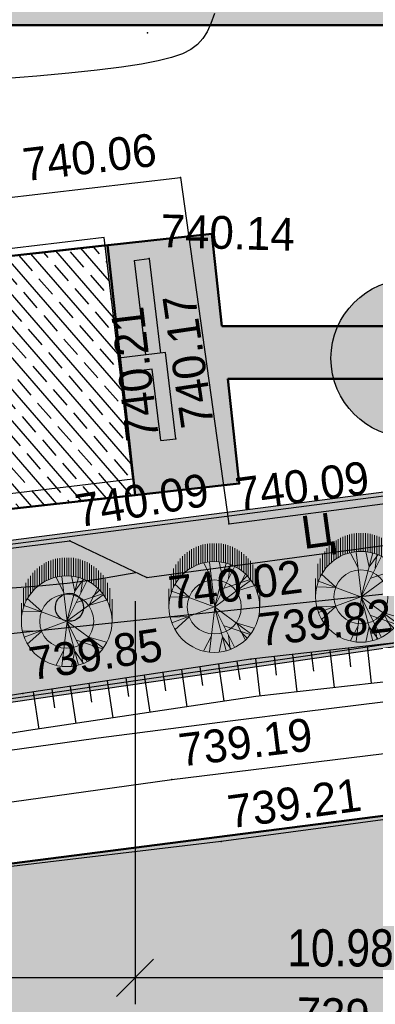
# Model space of a CAD drawing. Header units: millimetres. Extents: x -257011 to 237647566, y 2784933 to 6706507.
# Tile 114 of 256: x 9243013 to 9252506, y 5139891 to 5166128. Entities that reach past the tile are written whole.
import ezdxf

# ---------------------------------------------------------------- set-up
doc = ezdxf.new("R2010")
doc.units = ezdxf.units.MM
doc.header["$LTSCALE"] = 1000
doc.header["$PDMODE"] = 32
doc.header["$PDSIZE"] = 0.3
for name, pattern in [('Д_ТРОТ_ТРУБА', [3, 1.5, -1.5]), ('ДОРОГИ_СТРОЯЩ', [9, 8, -1]), ('ОТКОС_НИЗ', [1.2, 0.2, -1])]:
    doc.linetypes.add(name, pattern=pattern)
for name, color, linetype in [('(004) Точки рельефа', 7, 'Continuous'), ('(007) Здания', 7, 'Continuous'), ('(014) Водопровод', 5, 'ИК_Водопровод -------в--------'), ('(025) Дорога', 7, 'Continuous'), ('(031) Горизонтали', 42, 'Continuous'), ('(035) Откосы', 7, 'Continuous'), ('(038) Деревья', 7, 'Continuous'), ('(040) Ограда', 7, 'Continuous'), ('TREE', 74, 'Continuous')]:
    doc.layers.add(name, color=color, linetype=linetype)
doc.layers.add('(032) Горизонтали утолщенные', color=32, linetype='Continuous', lineweight=30)
doc.layers.add('Ф А С А Д', color=250, linetype='Continuous', lineweight=15)
doc.styles.add('ATTR', font='romans.shx', dxfattribs={"width": 0.8, "height": 0.470416})
doc.styles.add('BM-431', font='txt')
doc.styles.add('D-431', font='txt', dxfattribs={"width": 2})
doc.styles.get("Standard").update_dxf_attribs({"font": 'ARIALN.TTF'})
doc.linetypes.add('KANALIS_K', pattern='A,1,["<",Standard,S=1.8,R=0,X=-0.9,Y=-0.9],3,-1,["К",Standard,S=1.8,R=0,X=-0.9,Y=-0.9],-1,10', length=16)
doc.linetypes.add('ИК_Водопровод -------в--------', pattern='A,9,-0.6,["В",Standard,S=1.2,R=0,X=0,Y=-0.6],-1.2', length=10.8)
doc.linetypes.add('ОГРАДА_БЕТ', pattern='A,4,["|",Standard,S=0.8,R=0,X=0,Y=-0.8],4', length=8)
doc.dimstyles.new('ISO-25_WS', dxfattribs={"dimscale": 141.414141, "dimtxt": 7, "dimasz": 7, "dimexe": 5, "dimexo": 20, "dimgap": 2, "dimtad": 1, "dimdec": 0, "dimdsep": 46, "dimtxsty": 'Standard', "dimblk": 'OBLIQUE', "dimcen": 2.5, "dimdle": 5, "dimclrd": 5, "dimclre": 5, "dimclrt": 5, "dimadec": 0, "dimazin": 0, "dimtfac": 1, "dimtdec": 0, "dimtmove": 0, "dimatfit": 3, "dimldrblk": 'OBLIQUE', "dimfxl": 0, "dimtolj": 1, "dimtzin": 0, "dimlwd": 30, "dimlwe": 30, "dimarcsym": 0})

# ---------------------------------------------------------------- blocks, each defined once
blk = doc.blocks.new('d')
at = {"layer": '(038) Деревья', "color": 30}
blk.add_ellipse((0, 0), major_axis=(0.265, 0.265), ratio=1, start_param=5.497787, end_param=11.780972, dxfattribs=at)
blk = doc.blocks.new('kjvklglhl')
at = {"layer": '(004) Точки рельефа'}
for p in [(281.164, 520.933), (282.156, 517.109), (281.381, 514.923), (282.225, 510.142), (281.113, 509.046), (283.702, 507.914), (279.473, 507.345), (281.553, 506.423), (284.392, 504.328), (278.337, 503.244), (282.371, 501.061), (283.734, 499.451)]:
    blk.add_point(p, dxfattribs=at)
at = {"layer": '(007) Здания'}
blk.add_lwpolyline([(281.113, 509.046), (280.163, 515.454), (270.656, 514.043), (271.606, 507.636)], close=True, dxfattribs=at)
at = {"layer": '(014) Водопровод', "ltscale": 0.5, "flags": 128}
blk.add_lwpolyline([(325.711, 440.112), (326.312, 440.162), (325.744, 440.975), (323.361, 447.342), (313.499, 509.603), (261.079, 502.552), (256.511, 532.162)], dxfattribs=at)
at = {"layer": '(025) Дорога', "linetype": 'Д_ТРОТ_ТРУБА', "flags": 128}
for points in [[(269.368, 515.247), (282.156, 517.109), (283.702, 507.914), (307.271, 511.692), (310.476, 513.628), (310.443, 515.538), (318.567, 515.917), (330.341, 516.212), (329.81, 527.423), (321.381, 528.706), (305.268, 531.339), (301.294, 530.976)], [(323.251, 418.267), (300.714, 414.809), (283.138, 412.485), (281.122, 413.564), (275.085, 449.451), (270.84, 474.617), (267.554, 498.57), (282.371, 501.061), (308.67, 505.056), (310.788, 503.765), (314.781, 477.717), (318.108, 454.899), (323.251, 418.267)], [(321.731, 420.742), (316.881, 452.353), (313.048, 477.771), (309.058, 502.896), (307.912, 503.399), (283.734, 499.451), (269.193, 497.303), (272.561, 474.353), (276.62, 450.413), (282.198, 415.2), (283.437, 414.157), (320.719, 419.528), (321.731, 420.742)]]:
    blk.add_lwpolyline(points, dxfattribs=at)
blk.add_lwpolyline([(269.368, 515.247), (270.684, 506.001), (279.473, 507.345), (281.553, 506.423), (308.542, 510.883), (312.531, 513.649), (318.524, 513.838), (330.524, 514.19), (333.406, 460.634), (331.811, 454.811, 1.56758), (332.906, 443.73, 0.509364), (333.962, 453.359), (336.672, 456.912), (338.021, 457.657), (347.714, 458.292), (347.773, 448.108), (343.552, 448.203), (343.703, 435.09)], format="xyb", dxfattribs=at)
at = {"layer": '(031) Горизонтали', "flags": 128}
blk.add_lwpolyline([(277.265, 501.593), (278.729, 501.843), (280.317, 502.106), (282.034, 502.383), (283.885, 502.675), (285.866, 502.979), (287.944, 503.292), (290.08, 503.607), (292.231, 503.919), (294.357, 504.221), (296.418, 504.507), (298.372, 504.773), (300.178, 505.01), (301.805, 505.214), (303.257, 505.375), (304.547, 505.482), (305.689, 505.527), (306.696, 505.498)], dxfattribs=at)
at = {"layer": '(032) Горизонтали утолщенные'}
for points in [[(282.941, 521.505), (282.851, 521.231), (282.755, 521.01), (282.645, 520.826), (282.508, 520.667), (282.335, 520.529), (282.112, 520.407), (281.829, 520.297), (281.474, 520.196), (281.034, 520.1), (280.498, 520.005), (279.854, 519.908), (279.097, 519.806), (278.251, 519.702), (277.346, 519.6)], [(277.975, 506.051), (278.68, 506.121), (279.433, 506.218), (280.239, 506.348), (281.109, 506.521), (281.256, 506.555)]]:
    blk.add_lwpolyline(points, dxfattribs=at)
at = {"layer": '(035) Откосы'}
for p, q in [((286.079, 504.062), (286.009, 504.557)), ((286.644, 503.637), (286.504, 504.627)), ((287.069, 504.202), (286.999, 504.697)), ((287.634, 503.777), (287.494, 504.767)), ((284.665, 503.357), (284.525, 504.347)), ((285.09, 503.922), (285.02, 504.417)), ((285.655, 503.497), (285.514, 504.487)), ((283.136, 503.595), (283.048, 504.088)), ((283.716, 503.191), (283.54, 504.176)), ((284.12, 503.772), (284.032, 504.264)), ((281.748, 502.839), (281.572, 503.823)), ((282.152, 503.419), (282.064, 503.911)), ((282.732, 503.015), (282.556, 503.999)), ((280.184, 503.067), (280.096, 503.559)), ((280.764, 502.663), (280.588, 503.647)), ((281.168, 503.243), (281.08, 503.735)), ((278.796, 502.31), (278.62, 503.294)), ((279.2, 502.89), (279.112, 503.382)), ((279.78, 502.486), (279.604, 503.471))]:
    blk.add_line(p, q, dxfattribs=at)
blk.add_lwpolyline([(319.844, 457.028), (320.125, 457.17), (320.377, 457.458), (320.534, 458.04), (317.903, 475.66), (312.574, 506.915), (312.192, 507.383), (311.596, 507.687), (310.502, 508.023), (284.392, 504.328), (278.337, 503.244), (265.243, 500.775), (264.939, 500.462), (264.803, 499.989), (265.706, 495.765), (268.865, 477.481), (274.213, 445.131), (280.153, 409.582)], dxfattribs=at)
at = {"layer": '(035) Откосы', "linetype": 'ОТКОС_НИЗ'}
blk.add_lwpolyline([(319.844, 457.028), (319.619, 457.386), (319.514, 458.099), (316.916, 475.502), (311.633, 506.487), (311.551, 506.587), (311.219, 506.757), (310.421, 507.002), (284.551, 503.341), (278.518, 502.26), (265.85, 499.872), (266.688, 495.955), (269.851, 477.647), (275.2, 445.294), (281.12, 409.861), (281.136, 409.822), (281.351, 409.621), (310.666, 409.479), (317.618, 409.281), (323.511, 408.859), (324.497, 408.587)], dxfattribs=at)
at = {"layer": '(040) Ограда', "linetype": 'ОГРАДА_БЕТ', "ltscale": 0.5, "flags": 128}
for points in [[(280.986, 514.865), (281.381, 514.923)], [(280.986, 514.865), (281.358, 512.357)], [(281.381, 514.923), (281.753, 512.415), (281.753, 512.415), (281.753, 512.415)], [(282.225, 510.142), (281.884, 512.435), (280.638, 512.25), (280.638, 512.25)], [(281.829, 510.083), (281.547, 511.981), (280.697, 511.854)], [(281.829, 510.083), (282.225, 510.142)]]:
    blk.add_lwpolyline(points, dxfattribs=at)
at = {"layer": '(038) Деревья', "color": 30, "linetype": 'Continuous'}
blk.add_blockref('d', (279.514, 505.577), dxfattribs=at)
at = {"layer": '(004) Точки рельефа', "style": 'D-431'}
for s, rotation, p in [('740.06', 8.2845, (278.005, 516.891)), ('740.17', 99.9019, (283.236, 510.535)), ('740.21', 98.4408, (281.778, 510.132)), ('740.09', 9.1016, (283.936, 508.271)), ('740.09', 11.0778, (279.695, 507.71)), ('740.02', 8.9354, (282.223, 505.597)), ('739.82', 8.0541, (284.633, 504.681)), ('739.85', 10.1547, (278.564, 503.605)), ('739.19', 8.6377, (282.608, 501.415)), ('739.21', 9.275, (283.967, 499.808))]:
    blk.add_text(s, height=0.875, rotation=rotation, dxfattribs=at).set_placement(p)
for s, p in [('740.14', (281.669, 515.238)), ('739.15', (285.877, 494.486))]:
    blk.add_text(s, height=0.875, dxfattribs=at).set_placement(p)
at = {"layer": '(025) Дорога', "linetype": 'ДОРОГИ_СТРОЯЩ', "style": 'BM-431'}
blk.add_text('Ц', height=0.875, rotation=9.3824, dxfattribs=at).set_placement((285.722, 507.301))
blk = doc.blocks.new('dhdyfh')
at = {"layer": 'TREE', "color": 92, "lineweight": 20}
for p, q in [((10253854, 5666529), (10253854, 5666039)), ((10253914, 5666083), (10253914, 5666567)), ((10253975, 5666109), (10253975, 5666601)), ((10254035, 5666629), (10254035, 5666140)), ((10254096, 5666652), (10254096, 5666163)), ((10254156, 5666184), (10254156, 5666675)), ((10254217, 5666691), (10254217, 5666204)), ((10254277, 5666217), (10254277, 5666705)), ((10254338, 5666714), (10254338, 5666227)), ((10254398, 5666235), (10254398, 5666724)), ((10254459, 5666724), (10254459, 5666238)), ((10254519, 5666243), (10254519, 5666724)), ((10254580, 5666724), (10254580, 5666240)), ((10254640, 5666233), (10254640, 5666724)), ((10254701, 5666717), (10254701, 5666227)), ((10254761, 5666215), (10254761, 5666706)), ((10254822, 5666693), (10254822, 5666199)), ((10254882, 5666186), (10254882, 5666674)), ((10254943, 5666652), (10254943, 5666166)), ((10255003, 5666140), (10255003, 5666629)), ((10255064, 5666601), (10255064, 5666114)), ((10255125, 5666081), (10255125, 5666565)), ((10255185, 5666529), (10255185, 5666042)), ((10253551, 5665761), (10253551, 5666240)), ((10253612, 5665831), (10253612, 5666323)), ((10253672, 5665895), (10253672, 5666384)), ((10253733, 5665949), (10253733, 5666439)), ((10253793, 5665998), (10253793, 5666487)), ((10255246, 5665998), (10255246, 5666487)), ((10255306, 5666441), (10255306, 5665949)), ((10255367, 5665893), (10255367, 5666384)), ((10255427, 5666323), (10255427, 5665828)), ((10255488, 5665756), (10255488, 5666256)), ((10253430, 5665555), (10253430, 5666052)), ((10253491, 5665666), (10253491, 5666158)), ((10254443, 5665800), (10254236, 5666193)), ((10254532, 5665031), (10254393, 5666223)), ((10254522, 5665028), (10254837, 5666198)), ((10254522, 5665031), (10255054, 5666100)), ((10254739, 5665821), (10254650, 5666236)), ((10254739, 5665828), (10254966, 5666152)), ((10254897, 5665793), (10254946, 5666154)), ((10255548, 5666158), (10255548, 5665664)), ((10255609, 5665574), (10255609, 5666055)), ((10253370, 5665419), (10253370, 5665908)), ((10254522, 5665028), (10255488, 5665736)), ((10254778, 5665531), (10255478, 5665762)), ((10255123, 5665467), (10255340, 5665898)), ((10255212, 5665677), (10255390, 5665854)), ((10255669, 5665911), (10255669, 5665409)), ((10253309, 5665030), (10253309, 5665514)), ((10253851, 5665290), (10253466, 5665636)), ((10255133, 5665459), (10255577, 5665590)), ((10255730, 5665030), (10255730, 5665615)), ((10253851, 5665282), (10253348, 5665297)), ((10254519, 5665030), (10253387, 5665451))]:
    blk.add_line(p, q, dxfattribs=at)
at = {"layer": 'TREE', "color": 30, "lineweight": 20, "true_color": 0xf8991e}
for p, q in [((10254519, 5665030), (10253387, 5664608)), ((10254532, 5665028), (10254393, 5663836)), ((10254522, 5665031), (10254837, 5663861)), ((10254522, 5665031), (10255488, 5664323)), ((10254522, 5665028), (10255054, 5663959)), ((10253851, 5664777), (10253348, 5664762)), ((10253851, 5664769), (10253466, 5664423)), ((10254778, 5664528), (10255478, 5664297)), ((10255123, 5664592), (10255340, 5664161)), ((10255133, 5664600), (10255577, 5664469)), ((10254443, 5664259), (10254236, 5663866)), ((10254739, 5664238), (10254650, 5663823)), ((10254739, 5664231), (10254966, 5663908)), ((10254897, 5664266), (10254946, 5663905)), ((10255212, 5664382), (10255390, 5664205))]:
    blk.add_line(p, q, dxfattribs=at)
blk.add_circle((10254519, 5665030), 1210, dxfattribs=at)
at = {"layer": 'TREE', "color": 92, "lineweight": 20}
blk.add_circle((10254519, 5665030), 720, dxfattribs=at)
at = {"layer": 'TREE', "color": 30, "lineweight": 20, "true_color": 0xf8991e, "style": 'ATTR', "width": 0.8, "flags": 9}
for p in [(10254522, 5665031), (10254522, 5665028)]:
    blk.add_attdef('ESTCODE', p, '', height=14.1, rotation=90, dxfattribs=at)
blk = doc.blocks.new('_Oblique')
at = {"color": 0, "linetype": 'ByBlock', "lineweight": -2}
blk.add_line((-0.5, -0.5), (0.5, 0.5), dxfattribs=at)
blk = doc.blocks.new('*D1820')
at = {"color": 5, "lineweight": 30, "ltscale": 1000, "transparency": 16777216}
for p, q in [((9255906, 5144214), (9255906, 5128130)), ((9244938, 5138873), (9244938, 5128130)), ((9256614, 5128837), (9244231, 5128837))]:
    blk.add_line(p, q, dxfattribs=at)
at = {"layer": 'Defpoints', "color": 0, "lineweight": 50, "ltscale": 1000, "transparency": 16777216}
for p in [(9255906, 5147042), (9244938, 5141701), (9244938, 5128837)]:
    blk.add_point(p, dxfattribs=at)
at = {"color": 5, "lineweight": 30, "ltscale": 1000, "transparency": 16777216, "xscale": 989.89898989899, "yscale": 989.89898989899, "zscale": 989.89898989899, "rotation": 180}
blk.add_blockref('_Oblique', (9244938, 5128837), dxfattribs=at)
at = {"color": 5, "lineweight": 30, "ltscale": 1000, "transparency": 16777216, "xscale": 989.89898989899, "yscale": 989.89898989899, "zscale": 989.89898989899}
blk.add_blockref('_Oblique', (9255906, 5128837), dxfattribs=at)
at = {"color": 5, "lineweight": 50, "ltscale": 1000, "transparency": 16777216, "insert": (9250422, 5129626), "char_height": 989.9, "attachment_point": 5, "bg_fill": 1, "box_fill_scale": 1.1, "bg_fill_color": 255, "bg_fill_transparency": 0}
blk.add_mtext('\\A1;10.98', dxfattribs=at)
blk = doc.blocks.new('*D1821')
at = {"color": 5, "lineweight": 30, "ltscale": 1000, "transparency": 16777216}
for p, q in [((9244938, 5138873), (9244938, 5128130)), ((9235346, 5137813), (9235346, 5128130)), ((9245645, 5128837), (9234639, 5128837))]:
    blk.add_line(p, q, dxfattribs=at)
at = {"layer": 'Defpoints', "color": 0, "lineweight": 50, "ltscale": 1000, "transparency": 16777216}
for p in [(9244938, 5141701), (9235346, 5140641), (9235346, 5128837)]:
    blk.add_point(p, dxfattribs=at)
at = {"color": 5, "lineweight": 30, "ltscale": 1000, "transparency": 16777216, "xscale": 989.89898989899, "yscale": 989.89898989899, "zscale": 989.89898989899, "rotation": 180}
blk.add_blockref('_Oblique', (9235346, 5128837), dxfattribs=at)
at = {"color": 5, "lineweight": 30, "ltscale": 1000, "transparency": 16777216, "xscale": 989.89898989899, "yscale": 989.89898989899, "zscale": 989.89898989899}
blk.add_blockref('_Oblique', (9244938, 5128837), dxfattribs=at)
at = {"color": 5, "lineweight": 50, "ltscale": 1000, "transparency": 16777216, "insert": (9240142, 5129626), "char_height": 989.9, "attachment_point": 5, "bg_fill": 1, "box_fill_scale": 1.1, "bg_fill_color": 255, "bg_fill_transparency": 0}
blk.add_mtext('\\A1;9.6', dxfattribs=at)
blk = doc.blocks.new('rfregd')
at = {"ltscale": 1000}
h = blk.add_hatch(dxfattribs=at)
h.set_pattern_fill('AR-SAND', color=252, scale=15, angle=266, style=0)
h.set_pattern_definition([(303.5, (-992257.5, -306198.1), (734.005765, -27.267607), [0, -579.12, 0, -647.7, 0, -619.125]), (273.5, (-992257.5, -306198.1), (1025.58269, -747.64719), [0, -312.42, 0, -521.97, 0, -200.025]), (233.5, (-992224.8, -305730.6), (-80.614732, -1183.74871), [0, -190.5, 0, -685.8, 0, -895.35]), (223.5, (-992224.8, -305730.6), (253.68491, -1165.87085), [0, -95.25, 0, -449.58, 0, -514.35])])
edge = h.paths.add_edge_path()
edge.add_line((9298745, 5166594.4), (9259045, 5166594.4))
edge.add_line((9259045, 5166594.4), (9259045, 5159954.8))
edge.add_arc((9257090.4, 5160185.5), 1968.2, 268.69479, 353.26673, ccw=False)
edge.add_line((9257045.5, 5158217.8), (9228094.9, 5158217.8))
edge.add_line((9228094.9, 5158217.8), (9223733.9, 5156850.9))
edge.add_line((9223733.9, 5156850.9), (9224116.1, 5154217.8))
edge.add_line((9224116.1, 5154217.8), (9259001.9, 5154217.8))
edge.add_arc((9258854.2, 5152182.1), 2041, 0.8726, 85.85112, ccw=False)
edge.add_line((9260895, 5152213.2), (9260895, 5146199.6))
edge.add_line((9260895, 5146199.6), (9247258.3, 5146199.6))
edge.add_line((9247258.3, 5146199.6), (9246986, 5148664.9))
edge.add_line((9246986, 5148664.9), (9244138.2, 5148350.3))
edge.add_line((9244138.2, 5148350.3), (9244938.2, 5141701))
edge.add_line((9244938.2, 5141701), (9247721.3, 5142008.4))
edge.add_line((9247721.3, 5142008.4), (9247412.9, 5144799.6))
edge.add_line((9247412.9, 5144799.6), (9264745, 5144799.6))
edge.add_line((9264745, 5144799.6), (9264745, 5147844.4))
edge.add_line((9264745, 5147844.4), (9264195, 5147844.4))
edge.add_line((9264195, 5147844.4), (9264045, 5147844.4))
edge.add_line((9264045, 5147844.4), (9264045, 5147994.4))
edge.add_line((9264045, 5147994.4), (9264045, 5152044.4))
edge.add_line((9264045, 5152044.4), (9264095, 5152044.4))
edge.add_line((9264095, 5152044.4), (9264508.4, 5150804.1))
edge.add_line((9264508.4, 5150804.1), (9264745, 5150758.3))
edge.add_line((9264745, 5150758.3), (9264745, 5152244.4))
edge.add_line((9264745, 5152244.4), (9264145, 5152244.4))
edge.add_line((9264145, 5152244.4), (9264145, 5153203.5))
edge.add_arc((9264095.9, 5153194.4), 50, -180, 10.54225, ccw=False)
edge.add_arc((9264095.9, 5153194.4), 50, 10.54225, 180, ccw=False)
edge.add_line((9264145, 5153203.5), (9264145, 5154044.4))
edge.add_line((9264145, 5154044.4), (9264745, 5154044.4))
edge.add_line((9264745, 5154044.4), (9264745, 5162644.4))
edge.add_line((9264745, 5162644.4), (9262745, 5162644.4))
edge.add_line((9262745, 5162644.4), (9262745, 5146199.6))
edge.add_line((9262745, 5146199.6), (9262395, 5146199.6))
edge.add_line((9262395, 5146199.6), (9262395, 5162994.4))
edge.add_line((9262395, 5162994.4), (9295445, 5162994.4))
edge.add_line((9295445, 5162994.4), (9295445, 5161378.8))
edge.add_line((9295445, 5161378.8), (9295445, 5138794.4))
edge.add_line((9295445, 5138794.4), (9262802.6, 5138794.4))
edge.add_line((9262802.6, 5138794.4), (9262802.6, 5135194.4))
edge.add_line((9262802.6, 5135194.4), (9298745, 5135194.4))
edge.add_line((9298745, 5135194.4), (9298745, 5166594.4))
edge = h.paths.add_edge_path(flags=17)
edge.add_line((9285045, 5143194.4), (9295095, 5143194.4))
edge.add_line((9295095, 5143194.4), (9295095, 5143694.4))
edge.add_line((9295095, 5143694.4), (9295045, 5143694.4))
edge.add_line((9295045, 5143694.4), (9283845, 5143694.4))
edge.add_line((9283845, 5143694.4), (9283845, 5141694.4))
edge.add_line((9283845, 5141694.4), (9282930, 5141694.4))
edge.add_arc((9282930, 5141644.4), 50, 0, 90.028, ccw=False)
edge.add_arc((9282930, 5141644.4), 50, -180, 0, ccw=False)
edge.add_arc((9282930, 5141644.4), 50, 90.028, 180, ccw=False)
edge.add_line((9282930, 5141694.4), (9280260, 5141694.4))
edge.add_arc((9280260, 5141644.4), 50, 0, 90, ccw=False)
edge.add_arc((9280260, 5141644.4), 50, -180, 0, ccw=False)
edge.add_arc((9280260, 5141644.4), 50, 90, 180, ccw=False)
edge.add_line((9280260, 5141694.4), (9279345, 5141694.4))
edge.add_line((9279345, 5141694.4), (9279345, 5143694.4))
edge.add_line((9279345, 5143694.4), (9264745, 5143694.4))
edge.add_line((9264745, 5143694.4), (9264745, 5144799.6))
edge.add_line((9264745, 5144799.6), (9262745, 5144799.6))
edge.add_line((9262745, 5144799.6), (9262745, 5143194.4))
edge.add_line((9262745, 5143194.4), (9278345, 5143194.4))
edge.add_line((9278345, 5143194.4), (9278345, 5139144.4))
edge.add_line((9278345, 5139144.4), (9285045, 5139144.4))
edge.add_line((9285045, 5139144.4), (9285045, 5143194.4))
at = {"linetype": 'KANALIS_K', "ltscale": 1000}
h = blk.add_hatch(dxfattribs=at)
h.set_pattern_fill('JIS_STN_1E', color=252, scale=550, angle=266, style=0)
h.set_pattern_definition([(311, (-1005510, -447402.24), (415.09027, 360.832466), []), (311, (-1005537.04, -447789.05), (415.09027, 360.832466), [550, -275])])
h.paths.add_polyline_path([(9235346, 5140641.5), (9244938.2, 5141701), (9244138.2, 5148350.3), (9234610.8, 5147297.9)])
at = {"lineweight": 30}
h = blk.add_hatch(color=256, dxfattribs=at)
h.set_gradient(color1=(255, 255, 255), one_color=1, tint=1)
h.paths.add_polyline_path([(9252431.4, 5147443.7, 1), (9252114.5, 5143245, 1)])
at = {"layer": 'Ф А С А Д', "linetype": 'KANALIS_K', "ltscale": 1000}
h = blk.add_hatch(dxfattribs=at)
h.set_pattern_fill('CROSS', color=92, scale=40, angle=95)
h.set_pattern_definition([(95, (-992257.5, -556265.4), (-275.171012, 230.8958947), [127, -381]), (185, (-992199.77, -556196.6), (-230.8958947, -275.171012), [127, -381])])
h.paths.add_polyline_path([(9298745, 5156393.3), (9327763.9, 5156913.2), (9327763.9, 5148430.3), (9298745, 5148430.3)], flags=17)
h.paths.add_polyline_path([(9298745, 5132295.9), (9342603.2, 5132295.9), (9342603.2, 5121390), (9298745, 5121390)], flags=17)
h.paths.add_polyline_path([(9298745, 5134143.9), (9302482.1, 5134143.9), (9302482.1, 5137555.3), (9300614, 5137555.3), (9300614, 5141082.2), (9302482.1, 5141082.2), (9302482.1, 5146582.3), (9298745, 5146582.3)], flags=17)
h.paths.add_polyline_path([(9298745, 5107508), (9302482.1, 5107508), (9302482.1, 5112310.9), (9301501.8, 5112310.9), (9301501.8, 5115837.9), (9302482.1, 5115837.9), (9302482.1, 5119557.5), (9298745, 5119557.5)], flags=17)
edge = h.paths.add_edge_path()
edge.add_line((9300965.6, 5093610.5), (9336928.5, 5094386.8))
edge.add_line((9336928.5, 5094386.8), (9336928.5, 5105783.9))
edge.add_line((9336928.5, 5105783.9), (9298745, 5105783.9))
edge.add_line((9298745, 5105783.9), (9298745, 5095642.2))
edge.add_arc((9300842.8, 5095705.7), 2098.7, 181.73253, 273.35532)
h.paths.add_polyline_path([(9353079, 5095582.8), (9355697.3, 5095582.8), (9355697.3, 5132933), (9353079, 5132933)])
edge = h.paths.add_edge_path()
edge.add_line((9257090.4, 5158217.3), (9228094.9, 5158217.8))
edge.add_line((9228094.9, 5158217.8), (9258472, 5167702.7))
edge.add_line((9258472, 5167702.7), (9265169.7, 5168095.6))
edge.add_line((9265169.7, 5168095.6), (9347042, 5166488.3))
edge.add_line((9347042, 5166488.3), (9362653.4, 5165705.3))
edge.add_line((9362653.4, 5165705.3), (9374996.8, 5164845.5))
edge.add_line((9374996.8, 5164845.5), (9374101.9, 5098008.1))
edge.add_line((9374101.9, 5098008.1), (9372517.7, 5096754.6))
edge.add_line((9372517.7, 5096754.6), (9362541.6, 5096504.7))
edge.add_line((9362541.6, 5096504.7), (9362541.6, 5129768.8))
edge.add_line((9362541.6, 5129768.8), (9365428.3, 5129768.8))
edge.add_line((9365428.3, 5129768.8), (9365428.3, 5149977.2))
edge.add_line((9365428.3, 5149977.2), (9362653.4, 5149977.2))
edge.add_line((9362653.4, 5149977.2), (9362653.4, 5162525.8))
edge.add_line((9362653.4, 5162525.8), (9298745, 5163180.1))
edge.add_line((9298745, 5163180.1), (9298745, 5166594.4))
edge.add_line((9298745, 5166594.4), (9259045, 5166594.4))
edge.add_line((9259045, 5166594.4), (9259045, 5159954.8))
edge.add_arc((9257090.4, 5160185.5), 1968.2, 270, 353.26673, ccw=False)
h.paths.add_polyline_path([(9352694.5, 5146700.8), (9355747.7, 5146700.8), (9355747.7, 5159068.8), (9352694.5, 5159068.8)], flags=17)
h = blk.add_hatch(dxfattribs=at)
h.set_pattern_fill('CROSS', color=92, scale=40, angle=95)
h.set_pattern_definition([(95, (-992257.5, -306198.12), (-275.171012, 230.8958947), [127, -381]), (185, (-992199.77, -306129.33), (-230.8958947, -275.171012), [127, -381])])
h.paths.add_polyline_path([(9295048.3, 5143194.4), (9285045, 5143194.4), (9285045, 5139194.4), (9295048.3, 5139194.4)])
h.paths.add_polyline_path([(9262495, 5143194.4), (9278345, 5143194.4), (9278345, 5139194.4), (9262495, 5139194.4), (9228786, 5134312.1), (9228159.2, 5138753.3)])
h.paths.add_polyline_path([(9264745, 5162594.4), (9264745, 5155244.4), (9262745, 5155244.4), (9262745, 5162594.4)])
h = blk.add_hatch(dxfattribs=at)
h.set_pattern_fill('CROSS', color=92, scale=40, angle=95)
h.set_pattern_definition([(95, (-992257.5, -714881.56), (-275.171012, 230.8958947), [127, -381]), (185, (-992199.77, -714812.76), (-230.8958947, -275.171012), [127, -381])])
h.paths.add_polyline_path([(9262597.1, 5134536.3), (9267487, 5135194.4), (9272644.5, 5135194.4), (9275098.7, 5116332.3), (9275926.1, 5109973.4), (9279042.5, 5084457.5), (9283002.1, 5052722.7), (9281956.4, 5051538), (9263247.3, 5049377.2), (9244538.2, 5047216.4), (9243328.9, 5048293.9), (9238743.1, 5083649.7), (9235358.2, 5107694.8), (9232637.3, 5130730.3)])
at = {"lineweight": 50, "ltscale": 1000}
for p, q in [((9247258.3, 5146199.6), (9260895, 5146199.6)), ((9247412.9, 5144799.6), (9264745, 5144799.6))]:
    blk.add_line(p, q, dxfattribs=at)
blk.add_lwpolyline([(9262802.6, 5139194.4), (9262802.6, 5135194.4), (9298745, 5135194.4), (9298745, 5166594.4), (9259045, 5166594.4), (9259045, 5159954.8, -0.3867301), (9257045.5, 5158217.8), (9228094.9, 5158217.8), (9223733.9, 5156850.9), (9224116.1, 5154217.8), (9259001.9, 5154217.8, -0.3887709), (9260895, 5152213.2), (9260895, 5146199.6)], format="xyb", dxfattribs=at)
for points in [[(9244138.2, 5148350.3), (9246986, 5148664.9), (9247258.3, 5146199.6)], [(9242309.3, 5148148.3), (9244202.9, 5148357.4), (9244938.2, 5141701), (9243422.5, 5141533.6)], [(9247412.9, 5144799.6), (9247721.3, 5142008.4), (9243739.5, 5141568.6)], [(9267487, 5135194.4), (9272644.5, 5135194.4), (9273213.2, 5130823.2), (9275926.1, 5109973.4), (9279042.5, 5084457.5), (9283002.1, 5052722.7), (9281956.4, 5051538), (9263247.3, 5049377.2), (9244538.2, 5047216.4), (9243328.9, 5048293.9), (9238743.1, 5083649.7), (9235358.2, 5107694.8), (9232637.3, 5130730.3), (9267487, 5135194.4)]]:
    blk.add_lwpolyline(points, dxfattribs=at)
blk.add_lwpolyline([(9234610.8, 5147297.9), (9244202.9, 5148357.4), (9244938.2, 5141701), (9235346, 5140641.5)], close=True, dxfattribs=at)
at = {"lineweight": 30, "ltscale": 1000}
blk.add_lwpolyline([(9262495, 5143194.4), (9278345, 5143194.4), (9278345, 5139194.4), (9262495, 5139194.4), (9228786, 5134312.1), (9228159.2, 5138753.3)], close=True, dxfattribs=at)
at = {"color": 92, "lineweight": 30, "ltscale": 1000}
blk.add_lwpolyline([(9262501.5, 5143094.4), (9278245, 5143094.4), (9278245, 5139294.4), (9262487.8, 5139294.4), (9228871, 5134425.5), (9228272.4, 5138667.1)], close=True, dxfattribs=at)
at = {"color": 162, "lineweight": 30}
blk.add_circle((9252273, 5145344.4), 2105.3, dxfattribs=at)
at = {"lineweight": 5, "xscale": 999.9999999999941, "yscale": 999.9999999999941, "zscale": 999.9999999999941, "rotation": 358.3893224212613}
blk.add_blockref('kjvklglhl', (8949572.3, 4641190.3), dxfattribs=at)
at = {"lineweight": 50}
for p in [(-1003551.1, -526041.4), (-1007465.7, -526311.6), (-1011405, -526692.3)]:
    blk.add_blockref('dhdyfh', p, dxfattribs=at)
at = {"lineweight": 50, "ltscale": 1000}
for base, p1, p2, text, picture, middle in [((9244938.2, 5128837.4), (9255906.5, 5147042.3), (9244938.2, 5141701), '10.98', '*D1820', (9250422.3, 5129625.6)), ((9235346, 5128837.4), (9244938.2, 5141701), (9235346, 5140641.5), '9.6', '*D1821', (9240142.1, 5129625.6))]:
    dim = blk.add_linear_dim(base=base, p1=p1, p2=p2, text=text, dimstyle='ISO-25_WS', override={"dimtmove": 1, "dimtfill": 2, "dimtfillclr": 255}, dxfattribs=at)
    dim.commit()
    dim.dimension.update_dxf_attribs({"geometry": picture, "text_midpoint": middle})

msp = doc.modelspace()

# ---------------------------------------------------------------- block references
at = {"lineweight": 50}
msp.add_blockref('rfregd', (1154.361, 11760.578), dxfattribs=at)

doc.saveas('drawing.dxf')
